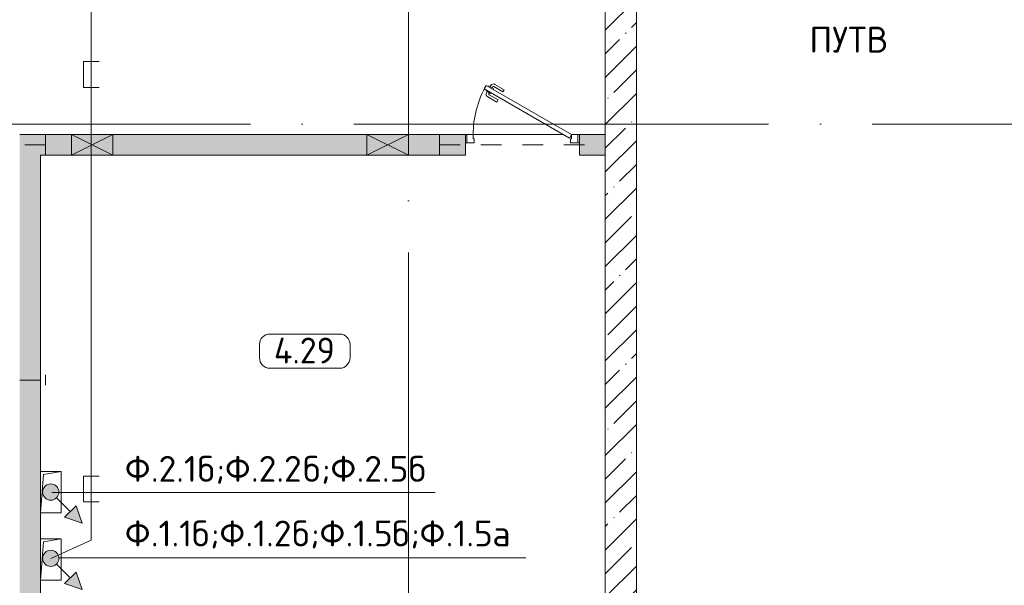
# Model space of a CAD drawing. Header units: millimetres. Extents: x -32229 to 169101, y -13689 to 125138.
# Tile 228 of 256: x 104155 to 113655, y 23700 to 29159. Entities that reach past the tile are written whole.
import ezdxf

# ---------------------------------------------------------------- set-up
doc = ezdxf.new("R2010")
doc.units = ezdxf.units.MM
doc.linetypes.add('3_ Штрих_ 1 х 1 мм', pattern=[400, 200, -200])
doc.linetypes.add('ADSK_Линия сетки', pattern=[5000, 4000, -500, 0, -500])
for name, color, linetype, lineweight in [('A-____-NOTE-TEXT', 5, 'Continuous', 18), ('A-AREA-____-IDEN', 7, 'Continuous', 9), ('A-DETL-____-THIN', 7, 'Continuous', 9), ('A-DOOR-____-MCUT', 7, 'Continuous', 9), ('A-DOOR-____-OTLN', 7, 'Continuous', 18), ('A-DOOR-FRAM-MCUT', 7, 'Continuous', 9), ('A-FLOR-____-OTLN', 7, 'Continuous', 18), ('A-GLAZ-____-MCUT', 7, 'Continuous', 9), ('A-GLAZ-____-OTLN', 7, 'Continuous', 18), ('A-WALL-____-MCUT', 7, 'Continuous', 40), ('A-WALL-____-PATT', 7, 'Continuous', 40), ('G-____-____-TEXT', 7, 'Continuous', 9), ('I-WALL-____-MCUT', 7, 'Continuous', 40), ('M-EQPM-____-OTLN', 7, 'Continuous', 18), ('S-BEAM-____-OTLN', 7, 'Continuous', 18), ('S-GRID-____-OTLN', 7, 'Continuous', 9)]:
    doc.layers.add(name, color=color, linetype=linetype, lineweight=lineweight)
doc.layers.add('A-DETL-____-OTLN', color=7, linetype='Continuous', lineweight=9, true_color=0x00a600)
doc.styles.add('GOST Common_5', font='GOST_Common.ttf', dxfattribs={"height": 250})
doc.styles.add('ISOCPEUR', font='isocpeur.ttf', dxfattribs={"height": 250})
pattern_1 = [(135, (300.56, 377.28), (-565.6854, 6e-14), [10, -790]), (135, (349.8, 474.73), (-565.6854, 6e-14), [10, -790]), (135, (423.93, 473.06), (-565.6854, 6e-14), [10, -790]), (135, (229.92, 447.9), (-565.6854, 6e-14), [10, -790]), (135, (155.08, 447.9), (-565.6854, 6e-14), [10, -790]), (135, (114.9, 369.03), (-565.6854, 6e-14), [10, -790]), (135, (132.43, 285.8), (-565.6854, 6e-14), [10, -790]), (135, (214.66, 322), (-565.6854, 6e-14), [10, -790]), (135, (198.16, 261.88), (-565.6854, 6e-14), [10, -790]), (135, (45.2, 272.9), (-565.6854, 6e-14), [10, -790]), (135, (42.32, 336.16), (-565.6854, 6e-14), [10, -790]), (135, (92.26, 192.24), (-565.6854, 6e-14), [10, -790]), (135, (7.07, 149.2), (-565.6854, 6e-14), [10, -790]), (135, (80.6, 95.1), (-565.6854, 6e-14), [10, -790]), (135, (79.53, 36.94), (-565.6854, 6e-14), [10, -790]), (135, (153.87, 74.56), (-565.6854, 6e-14), [10, -790]), (135, (228.35, 124.8), (-565.6854, 6e-14), [10, -790]), (135, (279.75, 180.4), (-565.6854, 6e-14), [10, -790]), (135, (282.9, 31.63), (-565.6854, 6e-14), [10, -790]), (135, (377.38, 53.45), (-565.6854, 6e-14), [10, -790]), (135, (352.28, 102.7), (-565.6854, 6e-14), [10, -790]), (135, (354.05, 0), (-565.6854, 6e-14), [10, -790]), (135, (553.23, 16.45), (-565.6854, 6e-14), [10, -790]), (135, (542.38, 63.45), (-565.6854, 6e-14), [10, -790]), (135, (536.58, 239.3), (-565.6854, 6e-14), [10, -790]), (135, (475.85, 203.9), (-565.6854, 6e-14), [10, -790]), (135, (475.85, 316.54), (-565.6854, 6e-14), [10, -790]), (135, (520.8, 408.7), (-565.6854, 6e-14), [10, -790]), (135, (551.1, 470.8), (-565.6854, 6e-14), [10, -790]), (135, (235.25, 537.93), (-565.6854, 6e-14), [10, -790]), (135, (407.25, 547.65), (-565.6854, 6e-14), [10, -790]), (135, (94.5, 558.6), (-565.6854, 6e-14), [10, -790]), (135, (46.4, 532.3), (-565.6854, 6e-14), [10, -790]), (135, (85.56, 465.04), (-565.6854, 6e-14), [10, -790]), (135, (355.53, 181.14), (-565.6854, 6e-14), [10, -790]), (135, (362.23, 243.6), (-565.6854, 6e-14), [10, -790]), (135, (413.45, 344.1), (-565.6854, 6e-14), [10, -790]), (135, (286.3, 273.25), (-565.6854, 6e-14), [10, -790]), (135, (423.02, 263.72), (-565.6854, 6e-14), [10, -790]), (135, (162.94, 190.2), (-565.6854, 6e-14), [10, -790]), (135, (470.25, 120.93), (-565.6854, 6e-14), [10, -790]), (135, (484.48, 9.78), (-565.6854, 6e-14), [10, -790]), (45, (0, 212.13), (-565.6854, 0), []), (45, (212.13, 0), (-565.6854, 0), []), (45, (353.55, 0), (-565.6854, 0), []), (45, (0, 353.55), (-565.6854, 0), [])]

# ---------------------------------------------------------------- blocks, each defined once
blk = doc.blocks.new('АР_Дверь однопольная - 1100х2100h_техн_ помещ_-V6--01 ЭМ')
at = {"layer": 'A-DOOR-____-MCUT', "color": 253, "lineweight": 13, "true_color": 0xaaaaaa}
for p, q in [((-347.7, 575), (-367.7, 540.4)), ((475, 100), (-347.7, 575)), ((-367.7, 540.4), (455, 65.4)), ((455, 65.4), (475, 100))]:
    blk.add_line(p, q, dxfattribs=at)
at = {"layer": 'A-DOOR-____-OTLN', "color": 253, "lineweight": 5, "true_color": 0xaaaaaa}
for p, q in [((-311.2, 563.2), (-305.2, 573.6)), ((-175.5, 533.3), (-264.3, 584.6)), ((-346.1, 527.9), (-350.1, 520.9)), ((-350.1, 520.9), (-306.8, 495.9)), ((-339.2, 514.7), (-345.3, 504.3)), ((-326.1, 562.5), (-322.1, 569.4)), ((-317.6, 502.2), (-323.6, 491.8)), ((-322.1, 569.4), (-278.8, 544.4)), ((-233, 433.7), (-321.8, 485)), ((-306.8, 495.9), (-302.8, 502.9)), ((-289.6, 550.7), (-283.6, 561.1)), ((-278.8, 544.4), (-282.8, 537.5)), ((-188, 511.7), (-276.8, 562.9)), ((-188, 511.7), (-175.5, 533.3)), ((-245.5, 412.1), (-334.3, 463.3)), ((-233, 433.7), (-245.5, 412.1))]:
    blk.add_line(p, q, dxfattribs=at)
for centre, radius, start, end in [((475, 100), 950, 150, 180), ((-279.3, 558.6), 30, 60, 150), ((-319.3, 489.3), 30, 150, 240), ((-319.3, 489.3), 4.99, 150, 240), ((-279.3, 558.6), 4.99, 60, 150)]:
    blk.add_arc(centre, radius, start, end, dxfattribs=at)
at = {"layer": 'A-DOOR-FRAM-MCUT', "color": 253, "lineweight": 13, "true_color": 0xaaaaaa}
for p, q in [((-535, 100), (-550, 100)), ((-475, 100), (-535, 100)), ((-535, 100), (-535, 20)), ((-475, 60), (-475, 100)), ((535, 100), (475, 100)), ((475, 100), (475, 60)), ((535, 20), (535, 100)), ((535, 100), (550, 100)), ((-535, 20), (-550, 20)), ((-535, 20), (-465, 20)), ((-465, 60), (-475, 60)), ((-465, 20), (-465, 60)), ((475, 60), (465, 60)), ((465, 60), (465, 20)), ((465, 20), (535, 20)), ((535, 20), (550, 20))]:
    blk.add_line(p, q, dxfattribs=at)
blk = doc.blocks.new('АР_Канал вертикальный прямоугольный - ЭОМ-6364786--01 ЭМ')
at = {"layer": 'M-EQPM-____-OTLN', "color": 253, "lineweight": 13, "true_color": 0xaaaaaa}
for p, q in [((100, 200), (-100, 200)), ((-100, 200), (-100, -200)), ((100, 200), (-100, 200)), ((-100, 200), (-100, -200)), ((-100, -200), (-100, 200)), ((-100, 200), (100, 200)), ((-70, 170), (100, 200)), ((-70, 170), (100, 200)), ((100, -200), (100, 200)), ((100, 200), (100, -200)), ((-100, -200), (-70, 170)), ((-100, -200), (-70, 170)), ((-100, -200), (100, -200)), ((100, -200), (-100, -200))]:
    blk.add_line(p, q, dxfattribs=at)
blk = doc.blocks.new('АР_Отверстие прямоугольное - ОВВ-4541314--01 ЭМ')
at = {"layer": 'A-GLAZ-____-OTLN', "lineweight": 13, "true_color": 0xf0f0f0}
blk.add_hatch(color=7, dxfattribs=at).paths.add_polyline_path([(144.3, 100), (-75, 100), (-75, -100), (325, -100), (325, 100)])
at = {"layer": 'A-GLAZ-____-MCUT', "color": 253, "lineweight": 13, "true_color": 0xaaaaaa}
for p, q in [((-75, 100), (-75, -100)), ((325, 100), (325, -100))]:
    blk.add_line(p, q, dxfattribs=at)
at = {"layer": 'A-GLAZ-____-OTLN', "color": 253, "lineweight": 5, "true_color": 0xaaaaaa}
for p, q in [((325, 100), (-75, -100)), ((-75, 100), (325, -100))]:
    blk.add_line(p, q, dxfattribs=at)
at = {"layer": 'A-GLAZ-____-OTLN', "color": 253, "lineweight": 13, "true_color": 0xaaaaaa}
for p, q in [((325, 100), (-75, 100)), ((-75, 100), (-75, -100)), ((325, -100), (325, 100)), ((-75, -100), (325, -100))]:
    blk.add_line(p, q, dxfattribs=at)
blk = doc.blocks.new('АР_Перемычка - 200_Уx2_75x5__250-250-V83--01 ЭМ')
at = {"layer": 'S-BEAM-____-OTLN', "color": 9, "linetype": '3_ Штрих_ 1 х 1 мм', "lineweight": 15, "true_color": 0xc4c4c4}
for p, q in [((-800, 100), (-800, -100)), ((800, 100), (800, -100)), ((-800, 0), (800, 0))]:
    blk.add_line(p, q, dxfattribs=at)
blk = doc.blocks.new('АР_Перемычка - 100_Уx1_75x5__250-250-6683637--01 ЭМ')
at = {"layer": 'S-BEAM-____-OTLN', "color": 9, "linetype": '3_ Штрих_ 1 х 1 мм', "lineweight": 15, "true_color": 0xc4c4c4}
for p, q in [((-725, 50), (-725, -50)), ((725, 50), (725, -50)), ((-725, 0), (725, 0))]:
    blk.add_line(p, q, dxfattribs=at)
blk = doc.blocks.new('АР_Перемычка - 200_Уx2_75x5__900-250-7346748--01 ЭМ')
at = {"layer": 'S-BEAM-____-OTLN', "color": 9, "linetype": '3_ Штрих_ 1 х 1 мм', "lineweight": 15, "true_color": 0xc4c4c4}
for p, q in [((-700, 100), (-700, -100)), ((1350, 100), (1350, -100)), ((-700, 0), (650, 0)), ((650, 0), (1050, 0)), ((1050, 0), (1350, 0))]:
    blk.add_line(p, q, dxfattribs=at)
blk = doc.blocks.new('Наметкина 10_РД_АР_П_отсоединено_rvt-1--01 ЭМ')
at = {"layer": 'A-WALL-____-PATT', "lineweight": 5, "true_color": 0xaaaaaa}
h = blk.add_hatch(dxfattribs=at)
h.set_pattern_fill('FP_1', color=253, style=0, pattern_type=2)
h.set_pattern_definition([(45, (0, 0), (-228.0985, 228.0985), []), (45, (228.1, 0), (-228.0985, 228.0985), [403.225, -80.645, 6.706, -73.939])])
h.paths.add_polyline_path([(109805.3, 2600), (110105.3, 2600), (110105.3, 10850), (109805.3, 10850), (109805.3, 2609)])
h.paths.add_polyline_path([(109945.3, 11280), (110105.3, 11280), (110105.3, 11500), (109805.3, 11500), (109805.3, 11280), (109840.9, 11280)])
h.paths.add_polyline_path([(109812.3, 11830), (110105.3, 11830), (110105.3, 30150), (109805.3, 30150), (109805.3, 11830)])
h = blk.add_hatch(dxfattribs=at)
h.set_pattern_fill('FP_6', color=253, style=0, pattern_type=2)
h.set_pattern_definition(pattern_1)
h.paths.add_polyline_path([(104355.3, 27850), (104655.3, 27850), (104655.3, 28050), (104155.3, 28050), (104155.3, 27850)])
h.paths.add_polyline_path([(105055.3, 27850), (107505.3, 27850), (107505.3, 28050), (105055.3, 28050), (105055.3, 27884.2)])
h.paths.add_polyline_path([(109805.3, 27850), (109805.3, 28050), (109555.3, 28050), (109555.3, 27850)])
h.paths.add_polyline_path([(101190.3, 27850), (102655.3, 27850), (102655.3, 28050), (101190.3, 28050), (101190.3, 27986.3)])
h.paths.add_polyline_path([(103255.3, 27850), (103255.3, 28050), (103055.3, 28050), (103055.3, 27850)])
h.paths.add_polyline_path([(108455.3, 27850), (108455.3, 28050), (107905.3, 28050), (107905.3, 27850), (108005.3, 27850)])
h.paths.add_polyline_path([(100290.3, 27850), (100290.3, 28050), (99805.3, 28050), (99805.3, 27850)])
h = blk.add_hatch(dxfattribs=at)
h.set_pattern_fill('FP_6', color=253, style=0, pattern_type=2)
h.set_pattern_definition(pattern_1)
h.paths.add_polyline_path([(104155.3, 18875), (104355.3, 18875), (104355.3, 27850), (104155.3, 27850), (104155.3, 19025)])
at = {"layer": 'A-FLOR-____-OTLN', "color": 253, "lineweight": 13, "true_color": 0xaaaaaa}
for p, q in [((108470.3, 28050), (108455.3, 28050)), ((109400.3, 28050), (108530.3, 28050)), ((109555.3, 28050), (109540.3, 28050))]:
    blk.add_line(p, q, dxfattribs=at)
at = {"layer": 'A-WALL-____-MCUT', "color": 253, "lineweight": 13, "true_color": 0xaaaaaa}
for p, q in [((110105.3, 11830), (110105.3, 30150)), ((109805.3, 29750), (109805.3, 23550))]:
    blk.add_line(p, q, dxfattribs=at)
at = {"layer": 'I-WALL-____-MCUT', "color": 253, "lineweight": 13, "true_color": 0xaaaaaa}
for p, q in [((104655.3, 28050), (104155.3, 28050)), ((105055.3, 28050), (104655.3, 28050)), ((107505.3, 28050), (105055.3, 28050)), ((107905.3, 28050), (107505.3, 28050)), ((108455.3, 28050), (107905.3, 28050)), ((108455.3, 27850), (108455.3, 28050)), ((109805.3, 28050), (109555.3, 28050)), ((109555.3, 28050), (109555.3, 27850)), ((109805.3, 27850), (109805.3, 28050)), ((104355.3, 27850), (104655.3, 27850)), ((104355.3, 24800), (104355.3, 27850)), ((104655.3, 27850), (105055.3, 27850)), ((105055.3, 27850), (107505.3, 27850)), ((107505.3, 27850), (107905.3, 27850)), ((107905.3, 27850), (108455.3, 27850)), ((109555.3, 27850), (109805.3, 27850)), ((104355.3, 24150), (104355.3, 24400)), ((104355.3, 23050), (104355.3, 23750))]:
    blk.add_line(p, q, dxfattribs=at)
at = {"layer": 'A-DOOR-____-OTLN', "color": 253, "lineweight": 13, "true_color": 0xaaaaaa}
blk.add_blockref('АР_Дверь однопольная - 1100х2100h_техн_ помещ_-V6--01 ЭМ', (109005.3, 27950), dxfattribs=at)
at = {"layer": 'A-GLAZ-____-OTLN', "color": 253, "lineweight": 13, "true_color": 0xaaaaaa, "rotation": 180}
for p in [(104980.3, 27950), (107830.3, 27950)]:
    blk.add_blockref('АР_Отверстие прямоугольное - ОВВ-4541314--01 ЭМ', p, dxfattribs=at)
at = {"layer": 'M-EQPM-____-OTLN', "color": 253, "lineweight": 13, "true_color": 0xaaaaaa}
for p in [(104455.3, 24600), (104455.3, 23950)]:
    blk.add_blockref('АР_Канал вертикальный прямоугольный - ЭОМ-6364786--01 ЭМ', p, dxfattribs=at)
at = {"layer": 'S-BEAM-____-OTLN', "color": 253, "lineweight": 13, "true_color": 0xaaaaaa, "rotation": 180}
blk.add_blockref('АР_Перемычка - 200_Уx2_75x5__900-250-7346748--01 ЭМ', (103705.3, 27950), dxfattribs=at)
at = {"layer": 'S-BEAM-____-OTLN', "color": 253, "lineweight": 13, "true_color": 0xaaaaaa}
for name, p in [('АР_Перемычка - 200_Уx2_75x5__250-250-V83--01 ЭМ', (109005.3, 27950)), ('АР_Перемычка - 100_Уx1_75x5__250-250-6683637--01 ЭМ', (103680.3, 25680))]:
    blk.add_blockref(name, p, dxfattribs=at)
blk = doc.blocks.new('УГО Выше ниже синее _ 2020 - УГО Выше ниже синее _ 2020-2088875--01 ЭМ')
at = {"layer": 'A-____-NOTE-TEXT', "lineweight": 9, "true_color": 0x804000}
h = blk.add_hatch(color=36, dxfattribs=at)
edge = h.paths.add_edge_path()
edge.add_arc((0, 0), 0.392, 270, 450)
edge.add_arc((0, 0), 0.392, 90, 270)
blk.add_hatch(color=36, dxfattribs=at).paths.add_polyline_path([(0.668, -1.215), (1.225, -0.658), (1.517, -1.508)])
at = {"layer": 'A-____-NOTE-TEXT', "color": 36, "lineweight": 9, "true_color": 0x804000}
for p, q in [((0.277, -0.277), (0.941, -0.941)), ((1.225, -0.658), (0.668, -1.215)), ((1.517, -1.508), (1.225, -0.658)), ((0.668, -1.215), (1.517, -1.508))]:
    blk.add_line(p, q, dxfattribs=at)
blk.add_circle((0, 0), 0.392, dxfattribs=at)
for start, end in [(90, 270), (270, 90)]:
    blk.add_arc((0, 0), 0.392, start, end, dxfattribs=at)
blk = doc.blocks.new('Марка помещения 2 - Марка помещения 2-1605974--01 ЭМ')
at = {"layer": 'A-AREA-____-IDEN', "color": 253, "true_color": 0xaaaaaa}
for p, q in [((-1.797, 0.841), (1.569, 0.841)), ((-2.297, -0.309), (-2.297, 0.341)), ((2.069, 0.341), (2.069, -0.309)), ((1.569, -0.809), (-1.797, -0.809))]:
    blk.add_line(p, q, dxfattribs=at)
for centre, start, end in [((-1.797, 0.341), 90, 180), ((1.569, 0.341), 0, 90), ((-1.797, -0.309), 180, 270), ((1.569, -0.309), 270, 360)]:
    blk.add_arc(centre, 0.5, start, end, dxfattribs=at)

msp = doc.modelspace()

# ---------------------------------------------------------------- linework, layer by layer
at = {"layer": 'A-DETL-____-OTLN', "color": 36, "true_color": 0x804000}
for p, q in [((104846, 33989.7), (104846, 24136.1)), ((104921, 28754.7), (104771, 28754.7)), ((104771, 28754.7), (104771, 28504.7)), ((104771, 28504.7), (104921, 28504.7)), ((104921, 24754.7), (104771, 24754.7)), ((104771, 24754.7), (104771, 24504.7)), ((104771, 24504.7), (104921, 24504.7)), ((104846, 24136.1), (104455.3, 23960))]:
    msp.add_line(p, q, dxfattribs=at)
at = {"layer": 'A-DETL-____-THIN'}
for p, q in [((108165.5, 24594.7), (104465.5, 24594.7)), ((109039.7, 23965.1), (104539.7, 23965.1))]:
    msp.add_line(p, q, dxfattribs=at)
at = {"layer": 'S-GRID-____-OTLN', "color": 253, "linetype": 'ADSK_Линия сетки', "true_color": 0xaaaaaa}
for p, q in [((107905.3, -12088.9), (107905.3, 125138.4)), ((131381.2, 28150), (-30593.4, 28150))]:
    msp.add_line(p, q, dxfattribs=at)

# ---------------------------------------------------------------- block references
at = {"lineweight": 5}
msp.add_blockref('Наметкина 10_РД_АР_П_отсоединено_rvt-1--01 ЭМ', (0, 0), dxfattribs=at)
at = {"layer": 'A-____-NOTE-TEXT', "color": 36, "lineweight": 9, "true_color": 0x804000, "xscale": 200, "yscale": 200, "zscale": 200}
for p in [(104455.3, 24600), (104455.3, 23960)]:
    msp.add_blockref('УГО Выше ниже синее _ 2020 - УГО Выше ниже синее _ 2020-2088875--01 ЭМ', p, dxfattribs=at)
at = {"layer": 'A-AREA-____-IDEN', "color": 253, "true_color": 0xaaaaaa, "xscale": 199.9999999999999, "yscale": 199.9999999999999, "zscale": 199.9999999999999}
msp.add_blockref('Марка помещения 2 - Марка помещения 2-1605974--01 ЭМ', (106928.5, 25956.9), dxfattribs=at)

# ---------------------------------------------------------------- texts
at = {"layer": 'A-AREA-____-IDEN', "color": 253, "true_color": 0xaaaaaa, "insert": (106608, 26090.7), "char_height": 250, "width": 785.654, "attachment_point": 1, "style": 'GOST Common_5'}
msp.add_mtext('4.29', dxfattribs=at)
at = {"layer": 'G-____-____-TEXT', "char_height": 250, "attachment_point": 1, "style": 'ISOCPEUR'}
for s, insert, width in [('ПУТВ', (111774.3, 29090.8), 962.025), ('\\fISOCPEUR|b0|i0|c204|p34|;Ф', (105170.2, 24948.9), 304.641), ('.2.1', (105421.6, 24948.9), 545.148), ('\\fISOCPEUR|b0|i0|c204|p34|;б', (105871.4, 24948.9), 208.439), ('\\fISOCPEUR|b0|i0|c204|p34|;Ф', (106136, 24948.9), 304.641), ('.2.2', (106387.3, 24948.9), 609.283), ('\\fISOCPEUR|b0|i0|c204|p34|;б', (106890, 24948.9), 208.439), ('\\fISOCPEUR|b0|i0|c204|p34|;Ф', (107154.6, 24948.9), 304.641), ('.2.5', (107406, 24948.9), 609.282), ('\\fISOCPEUR|b0|i0|c204|p34|;б', (107908.7, 24948.9), 208.439), ('\\fISOCPEUR|b0|i0|c204|p34|;;', (106043.4, 24948.9), 112.236), ('\\fISOCPEUR|b0|i0|c204|p34|;;', (107062, 24948.9), 112.236), ('\\fISOCPEUR|b0|i0|c204|p34|;Ф', (105170.2, 24325.2), 304.641), ('.1.1', (105421.6, 24325.2), 481.012), ('\\fISOCPEUR|b0|i0|c204|p34|;б', (105818.5, 24325.2), 208.439), ('\\fISOCPEUR|b0|i0|c204|p34|;Ф', (106083, 24325.2), 304.641), ('.1.2', (106334.4, 24325.2), 545.147), ('\\fISOCPEUR|b0|i0|c204|p34|;б', (106784.2, 24325.2), 208.439), ('\\fISOCPEUR|b0|i0|c204|p34|;Ф', (107048.8, 24325.2), 304.641), ('.1.5', (107300.1, 24325.2), 545.148), ('\\fISOCPEUR|b0|i0|c204|p34|;б', (107749.9, 24325.2), 208.439), ('\\fISOCPEUR|b0|i0|c204|p34|;Ф', (108014.5, 24325.2), 304.641), ('.1.5', (108265.9, 24325.2), 545.148), ('\\fISOCPEUR|b0|i0|c204|p34|;;', (105990.4, 24325.2), 112.236), ('\\fISOCPEUR|b0|i0|c204|p34|;;', (106956.2, 24325.2), 112.236), ('\\fISOCPEUR|b0|i0|c204|p34|;;', (107921.9, 24325.2), 112.236), ('\\fISOCPEUR|b0|i0|c204|p34|;а', (108715.7, 24325.2), 240.506)]:
    msp.add_mtext(s, dxfattribs=dict(at, insert=insert, width=width))

doc.saveas('drawing.dxf')
